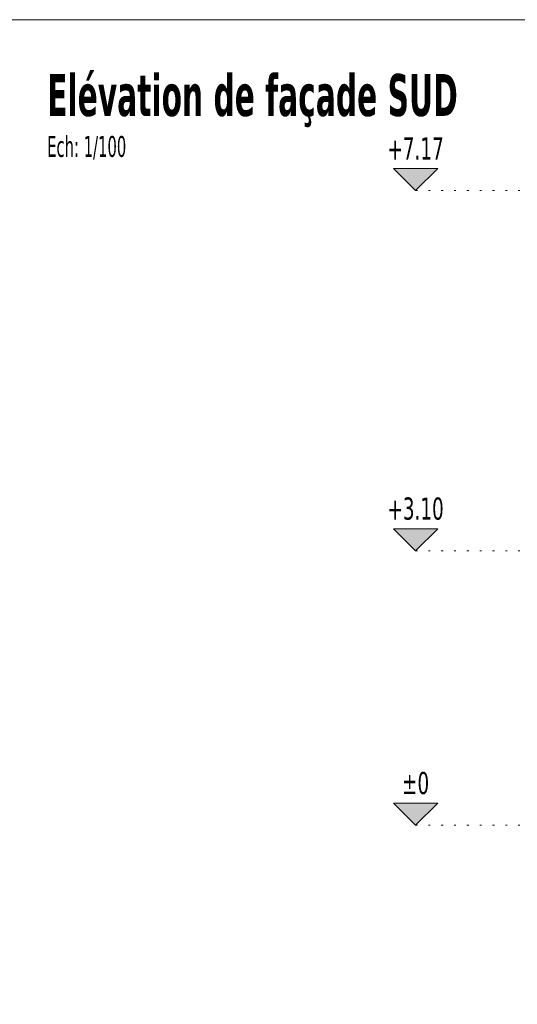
# Model space of a CAD drawing. Header units: millimetres. Extents: x 0 to 1517, y -116 to 725.
# Tile 157 of 256: x 633 to 690, y 347 to 458. Entities that reach past the tile are written whole.
import ezdxf

# ---------------------------------------------------------------- set-up
doc = ezdxf.new("R2010")
doc.units = ezdxf.units.MM
doc.linetypes.add('CADWORK_2', pattern=[1.45, 0.2, -1.25])
doc.layers.add('Ech.1_100', color=7, linetype='Continuous')
doc.styles.add('tahoma-', font='txt', dxfattribs={"height": 1})
doc.styles.add('tahoma-b', font='txt', dxfattribs={"height": 1})
doc.styles.add('tahoma-z-r', font='txt', dxfattribs={"width": 0.704918})
doc.dimstyles.new('ISO-25', dxfattribs={"dimtxt": 2.5, "dimasz": 2.5, "dimexe": 1.25, "dimexo": 0.625, "dimtad": 1, "dimtxsty": 'Standard', "dimcen": 2.5, "dimadec": 0, "dimazin": 0, "dimtfac": 1, "dimtmove": 0, "dimatfit": 3, "dimfxl": 1, "dimarcsym": 0})

# ---------------------------------------------------------------- blocks, each defined once
blk = doc.blocks.new('cw-dimension-symbol15')
at = {"linetype": 'Continuous', "lineweight": -2}
blk.add_hatch(color=0, dxfattribs=at).paths.add_polyline_path([(0, 0), (-1, 1), (1, 1)])
at = {"color": 0, "linetype": 'Continuous', "lineweight": -2}
for p, q in [((0, 0), (-1, 1)), ((-1, 1), (1, 1)), ((1, 1), (0, 0))]:
    blk.add_line(p, q, dxfattribs=at)
blk = doc.blocks.new('*D100')
at = {"layer": 'Defpoints', "color": 0}
blk.add_point((678.12, 366.82), dxfattribs=at)
blk.add_point((678.12, 366.82), dxfattribs=at)
blk.add_point((678.12, 366.82), dxfattribs=at)
at = {"layer": 'Ech.1_100', "color": 0, "linetype": 'Continuous', "lineweight": -2}
blk.add_line((678.12, 366.82), (678.12, 366.82), dxfattribs=at)
at = {"layer": 'Ech.1_100', "color": 1, "linetype": 'Continuous', "lineweight": 5, "insert": (678.12, 371.57), "char_height": 2.5, "attachment_point": 5, "style": 'tahoma-z-r'}
blk.add_mtext('±0', dxfattribs=at)
blk = doc.blocks.new('*D101')
at = {"layer": 'Defpoints', "color": 0}
blk.add_point((678.12, 397.82), dxfattribs=at)
blk.add_point((678.12, 397.82), dxfattribs=at)
blk.add_point((678.12, 397.82), dxfattribs=at)
at = {"layer": 'Ech.1_100', "color": 0, "linetype": 'Continuous', "lineweight": -2}
blk.add_line((678.12, 397.82), (678.12, 397.82), dxfattribs=at)
at = {"layer": 'Ech.1_100', "color": 7, "linetype": 'Continuous', "lineweight": 5, "insert": (678.12, 402.57), "char_height": 2.5, "attachment_point": 5, "style": 'tahoma-z-r'}
blk.add_mtext('+3.10', dxfattribs=at)
blk = doc.blocks.new('*D102')
at = {"layer": 'Defpoints', "color": 0}
blk.add_point((678.12, 438.52), dxfattribs=at)
blk.add_point((678.12, 438.52), dxfattribs=at)
blk.add_point((678.12, 438.52), dxfattribs=at)
at = {"layer": 'Ech.1_100', "color": 0, "linetype": 'Continuous', "lineweight": -2}
blk.add_line((678.12, 438.52), (678.12, 438.52), dxfattribs=at)
at = {"layer": 'Ech.1_100', "color": 7, "linetype": 'Continuous', "lineweight": 5, "insert": (678.12, 443.27), "char_height": 2.5, "attachment_point": 5, "style": 'tahoma-z-r'}
blk.add_mtext('+7.17', dxfattribs=at)

msp = doc.modelspace()

# ---------------------------------------------------------------- linework, layer by layer
at = {"layer": 'Ech.1_100', "color": 7, "linetype": 'Continuous', "lineweight": 5}
msp.add_lwpolyline([(926.704, 244.798), (926.704, 457.821), (334.895, 457.821), (334.895, 244.798), (926.704, 244.798)], close=True, dxfattribs=at)
at = {"layer": 'Ech.1_100', "color": 9, "linetype": 'CADWORK_2', "lineweight": 5, "elevation": 25}
for points in [[(678.123, 438.52), (690.58, 438.52)], [(678.123, 397.817), (690.58, 397.817)]]:
    msp.add_lwpolyline(points, dxfattribs=at)
at = {"layer": 'Ech.1_100', "color": 1, "linetype": 'CADWORK_2', "lineweight": 5, "elevation": 25}
msp.add_lwpolyline([(678.123, 366.817), (884.656, 366.817)], dxfattribs=at)

# ---------------------------------------------------------------- block references
at = {"layer": 'Ech.1_100', "color": 7, "lineweight": 5, "xscale": 2.5, "yscale": 2.5, "zscale": 2.5}
for p in [(678.123, 438.52), (678.123, 397.817)]:
    msp.add_blockref('cw-dimension-symbol15', p, dxfattribs=at)
at = {"layer": 'Ech.1_100', "color": 1, "lineweight": 5, "xscale": 2.5, "yscale": 2.5, "zscale": 2.5}
msp.add_blockref('cw-dimension-symbol15', (678.123, 366.817), dxfattribs=at)

# ---------------------------------------------------------------- dimensions: what is measured, and where the dimension line sits
at = {"layer": 'Ech.1_100', "color": 7, "linetype": 'Continuous', "lineweight": 5}
for feature_location, origin, text, picture, middle in [((678.123, 438.52), (678.123, 438.52), '+7.17', '*D102', (678.123, 443.27)), ((678.123, 397.817), (678.123, 397.817), '+3.10', '*D101', (678.123, 402.567))]:
    dim = msp.add_ordinate_dim(feature_location=feature_location, offset=(0, 0), dtype=0, origin=origin, text=text, dimstyle='ISO-25', override={"dimtxt": 2.5, "dimasz": 0.3, "dimexe": 0.6, "dimexo": 0, "dimgap": 0, "dimdec": 0, "dimlfac": 1, "dimtxsty": 'tahoma-z-r', "dimblk": 'cw-dimension-symbol15', "dimclrt": 7, "dimtmove": 2}, dxfattribs=at)
    dim.commit()
    dim.dimension.update_dxf_attribs({"geometry": picture, "text_midpoint": middle})
at = {"layer": 'Ech.1_100', "color": 1, "linetype": 'Continuous', "lineweight": 5}
dim = msp.add_ordinate_dim(feature_location=(678.123, 366.817), offset=(0, 0), dtype=0, origin=(678.123, 366.817), text='±0', dimstyle='ISO-25', override={"dimtxt": 2.5, "dimasz": 0.3, "dimexe": 0.6, "dimexo": 0, "dimgap": 0, "dimdec": 0, "dimlfac": 1, "dimtxsty": 'tahoma-z-r', "dimblk": 'cw-dimension-symbol15', "dimclrt": 1, "dimtmove": 2}, dxfattribs=at)
dim.commit()
dim.dimension.update_dxf_attribs({"geometry": '*D100', "text_midpoint": (678.123, 371.567)})

# ---------------------------------------------------------------- next in the draw order: texts
at = {"layer": 'Ech.1_100', "color": 7, "linetype": 'Continuous', "insert": (636.479, 451.684), "char_height": 5, "attachment_point": 1, "style": 'tahoma-b', "bg_fill": 3, "box_fill_scale": 1.15, "bg_fill_color": 256, "bg_fill_true_color": 13158600, "bg_fill_transparency": 33554687}
msp.add_mtext('\\A1;\\fTahoma|b1|i0;\\W0.600000;\\H4.743500;Elévation de façade SUD', dxfattribs=at)

# ---------------------------------------------------------------- next in the draw order: texts
at = {"layer": 'Ech.1_100', "color": 7, "linetype": 'Continuous', "insert": (636.479, 444.684), "char_height": 2.5, "attachment_point": 1, "style": 'tahoma-', "bg_fill": 3, "box_fill_scale": 1.15, "bg_fill_color": 256, "bg_fill_true_color": 13158600, "bg_fill_transparency": 33554687}
msp.add_mtext('\\A1;\\fTahoma|b0|i0;\\W0.600000;\\H2.358900;Ech: 1/100', dxfattribs=at)

doc.saveas('drawing.dxf')
